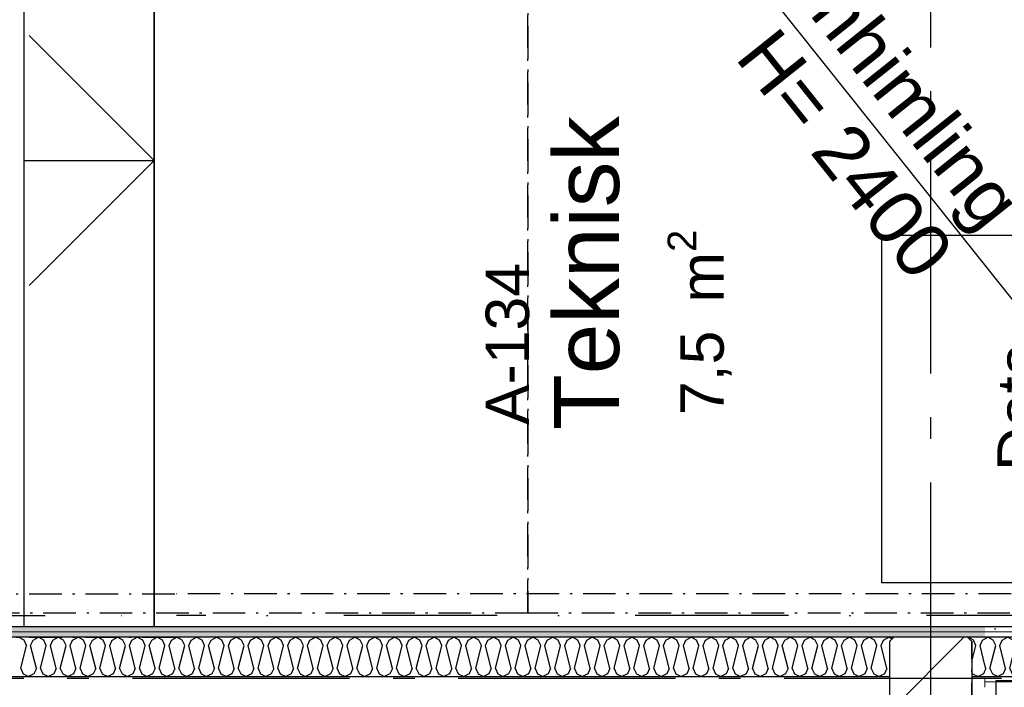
# Model space of a CAD drawing. Header units: millimetres. Extents: x -173281 to 144469, y -85977 to 83288.
# Tile 105 of 256: x -70770 to -68504, y -28237 to -26702. Entities that reach past the tile are written whole.
import ezdxf
from ezdxf.enums import TextEntityAlignment as Align

# ---------------------------------------------------------------- set-up
doc = ezdxf.new("R2010")
doc.units = ezdxf.units.MM
doc.header["$LTSCALE"] = 0.5
doc.header["$MEASUREMENT"] = 0
for name, pattern in [('Akselinje', [1500, 1000, -200, 100, -200]), ('Over snittplan', [260, 150, -50, 10, -50]), ('PLINE', [0]), ('Prikk & stiplet', [1340.555525, 705.555534, -352.777767, 0, -282.222223])]:
    doc.linetypes.add(name, pattern=pattern)
for name, color, linetype in [('222- Søyler', 7, 'Continuous'), ('222- Søyler  (Skravur)', 7, 'Continuous'), ('223- Bjelker', 7, 'Continuous'), ('242- Ikke-bærende innervegger', 7, 'Continuous'), ('242- Ikke-bærende innervegger (Skravur)', 7, 'Continuous'), ('242- Ikke-bærende innervegger(Nye konstruksjoner)', 7, 'Continuous'), ('253- Oppforet gulv_ påstøp(Nye konstruksjoner)', 7, 'Continuous'), ('256- Faste himlinger og overflatebehandling(Nye konstruksjoner)', 7, 'Continuous'), ('257- Systemhimlinger(Nye konstruksjoner)', 7, 'Continuous'), ('281- Innvendige trapper(Nye konstruksjoner)', 7, 'Continuous'), ('51-- Basisinstallasjoner for tele og automatisering(Nye konstruksjoner)', 7, 'Continuous'), ('82-- Modullinjer', 7, 'Continuous'), ('862- M___Nettoareal(Nye konstruksjoner)', 7, 'Continuous'), ('862- M___Nettoareal(Polylinje)(Nye konstruksjoner)', 7, 'Continuous'), ('862- M___Nettoareal(Tekst)(Nye konstruksjoner)', 7, 'Continuous')]:
    doc.layers.add(name, color=color, linetype=linetype)
doc.layers.add('236- Innvendig kledning og overflate', color=7, linetype='Continuous', lineweight=0)
doc.styles.add('GENERATED_STYLE_1', font='arial.ttf')
doc.styles.add('GENERATED_STYLE_2', font='arial.ttf')
pattern_1 = [(180, (0, 0), (0, 86.60254), [0, -50]), (180, (-25, -43.3), (0, 86.60254), [0, -50])]

# ---------------------------------------------------------------- blocks, each defined once
blk = doc.blocks.new('Teknisk_A-134_20', base_point=(-69422.5, -27267.9))
at = {"layer": '862- M___Nettoareal(Polylinje)(Nye konstruksjoner)', "linetype": 'PLINE', "flags": 128}
blk.add_lwpolyline([(-71360.7, -25946.9), (-71360.7, -28096.9), (-68548.2, -28096.9), (-67983.2, -28096.9), (-67885.7, -28096.9), (-67885.7, -25891.9), (-68658.2, -25891.9), (-68658.2, -25946.9)], close=True, dxfattribs=at)
at = {"layer": '862- M___Nettoareal(Tekst)(Nye konstruksjoner)', "insert": (-69278.7, -27610.8), "char_height": 100, "attachment_point": 1, "rotation": 90, "style": 'GENERATED_STYLE_1'}
blk.add_mtext('\\A1;{\\pql;\\pt0,12050;\\fArial|b0|i0|c0|p0;\\W1.000000;7,5\\fArial|b0|i0|c0|p0;\\W1.000000;\\A1{\\H.66x;\\S^  ;}\\fArial|b0|i0|c0|p0;\\W1.000000; m\\fArial|b0|i0|c0|p0;\\W1.000000;\\A1{\\H.66x;\\S2^  ;}}', dxfattribs=at)
at = {"layer": '862- M___Nettoareal(Tekst)(Nye konstruksjoner)', "style": 'GENERATED_STYLE_1'}
for tag, height, p in [('DUMMY_862', 150, (-69540.4, -26924.9)), ('ROOM_NAME', 150, (-69540.4, -27645.1)), ('DUMMY_861', 100, (-69697.5, -27244.9)), ('ROOM_NUMBER', 100, (-69697.5, -27633.7)), ('DUMMY_863', 100, (-69304.7, -27610.8))]:
    blk.add_attdef(tag, text='', height=height, rotation=90, dxfattribs=at).set_placement(p, align=Align.TOP_LEFT)
blk = doc.blocks.new('*X385')
at = {"layer": '242- Ikke-bærende innervegger (Skravur)', "linetype": 'PLINE'}
for p, q in [((-70759.9, -28128.9), (-70772.3, -28121.9)), ((-70739.2, -28128.9), (-70726.8, -28121.9)), ((-70714.4, -28128.9), (-70726.8, -28121.9)), ((-70693.7, -28128.9), (-70681.3, -28121.9)), ((-70668.8, -28128.9), (-70681.3, -28121.9)), ((-70648.2, -28128.9), (-70635.7, -28121.9)), ((-70623.3, -28128.9), (-70635.7, -28121.9)), ((-70602.6, -28128.9), (-70590.2, -28121.9)), ((-70577.8, -28128.9), (-70590.2, -28121.9)), ((-70557.1, -28128.9), (-70544.7, -28121.9)), ((-70532.3, -28128.9), (-70544.7, -28121.9)), ((-70511.6, -28128.9), (-70499.2, -28121.9)), ((-70486.7, -28128.9), (-70499.2, -28121.9)), ((-70466.1, -28128.9), (-70453.6, -28121.9)), ((-70441.2, -28128.9), (-70453.6, -28121.9)), ((-70420.5, -28128.9), (-70408.1, -28121.9)), ((-70395.7, -28128.9), (-70408.1, -28121.9)), ((-70375, -28128.9), (-70362.6, -28121.9)), ((-70350.1, -28128.9), (-70362.6, -28121.9)), ((-70329.5, -28128.9), (-70317, -28121.9)), ((-70304.6, -28128.9), (-70317, -28121.9)), ((-70284, -28128.9), (-70271.5, -28121.9)), ((-70259.1, -28128.9), (-70271.5, -28121.9)), ((-70238.4, -28128.9), (-70226, -28121.9)), ((-70213.6, -28128.9), (-70226, -28121.9)), ((-70192.9, -28128.9), (-70180.5, -28121.9)), ((-70168, -28128.9), (-70180.5, -28121.9)), ((-70147.4, -28128.9), (-70134.9, -28121.9)), ((-70122.5, -28128.9), (-70134.9, -28121.9)), ((-70101.8, -28128.9), (-70089.4, -28121.9)), ((-70077, -28128.9), (-70089.4, -28121.9)), ((-70056.3, -28128.9), (-70043.9, -28121.9)), ((-70031.5, -28128.9), (-70043.9, -28121.9)), ((-70010.8, -28128.9), (-69998.4, -28121.9)), ((-69985.9, -28128.9), (-69998.4, -28121.9)), ((-69965.3, -28128.9), (-69952.8, -28121.9)), ((-69940.4, -28128.9), (-69952.8, -28121.9)), ((-69919.7, -28128.9), (-69907.3, -28121.9)), ((-69894.9, -28128.9), (-69907.3, -28121.9)), ((-69874.2, -28128.9), (-69861.8, -28121.9)), ((-69849.3, -28128.9), (-69861.8, -28121.9)), ((-69828.7, -28128.9), (-69816.2, -28121.9)), ((-69803.8, -28128.9), (-69816.2, -28121.9)), ((-69783.2, -28128.9), (-69770.7, -28121.9)), ((-69758.3, -28128.9), (-69770.7, -28121.9)), ((-69737.6, -28128.9), (-69725.2, -28121.9)), ((-69712.8, -28128.9), (-69725.2, -28121.9)), ((-69692.1, -28128.9), (-69679.7, -28121.9)), ((-69667.2, -28128.9), (-69679.7, -28121.9)), ((-69646.6, -28128.9), (-69634.1, -28121.9)), ((-69621.7, -28128.9), (-69634.1, -28121.9)), ((-69601, -28128.9), (-69588.6, -28121.9)), ((-69576.2, -28128.9), (-69588.6, -28121.9)), ((-69555.5, -28128.9), (-69543.1, -28121.9)), ((-69530.6, -28128.9), (-69543.1, -28121.9)), ((-69510, -28128.9), (-69497.6, -28121.9)), ((-69485.1, -28128.9), (-69497.6, -28121.9)), ((-69464.5, -28128.9), (-69452, -28121.9)), ((-69439.6, -28128.9), (-69452, -28121.9)), ((-69418.9, -28128.9), (-69406.5, -28121.9)), ((-69394.1, -28128.9), (-69406.5, -28121.9)), ((-69373.4, -28128.9), (-69361, -28121.9)), ((-69348.5, -28128.9), (-69361, -28121.9)), ((-69327.9, -28128.9), (-69315.4, -28121.9)), ((-69303, -28128.9), (-69315.4, -28121.9)), ((-69282.4, -28128.9), (-69269.9, -28121.9)), ((-69257.5, -28128.9), (-69269.9, -28121.9)), ((-69236.8, -28128.9), (-69224.4, -28121.9)), ((-69212, -28128.9), (-69224.4, -28121.9)), ((-69191.3, -28128.9), (-69178.9, -28121.9)), ((-69166.4, -28128.9), (-69178.9, -28121.9)), ((-69145.8, -28128.9), (-69133.3, -28121.9)), ((-69120.9, -28128.9), (-69133.3, -28121.9)), ((-69100.2, -28128.9), (-69087.8, -28121.9)), ((-69075.4, -28128.9), (-69087.8, -28121.9)), ((-69054.7, -28128.9), (-69042.3, -28121.9)), ((-69029.8, -28128.9), (-69042.3, -28121.9)), ((-69009.2, -28128.9), (-68996.8, -28121.9)), ((-68984.3, -28128.9), (-68996.8, -28121.9)), ((-68963.7, -28128.9), (-68951.2, -28121.9)), ((-68938.8, -28128.9), (-68951.2, -28121.9)), ((-68918.1, -28128.9), (-68905.7, -28121.9)), ((-68893.3, -28128.9), (-68905.7, -28121.9)), ((-68872.6, -28128.9), (-68860.2, -28121.9)), ((-68847.7, -28128.9), (-68860.2, -28121.9)), ((-68827.1, -28128.9), (-68814.6, -28121.9)), ((-68802.2, -28128.9), (-68814.6, -28121.9)), ((-68781.5, -28128.9), (-68769.1, -28121.9)), ((-68762.1, -28125.9), (-68769.1, -28121.9)), ((-70767.5, -28193.9), (-70754.3, -28141.1)), ((-70754.3, -28141.1), (-70759.9, -28128.9)), ((-70744.8, -28141.1), (-70739.2, -28128.9)), ((-70731.6, -28193.9), (-70744.8, -28141.1)), ((-70722, -28193.9), (-70708.8, -28141.1)), ((-70708.8, -28141.1), (-70714.4, -28128.9)), ((-70699.2, -28141.1), (-70693.7, -28128.9)), ((-70686, -28193.9), (-70699.2, -28141.1)), ((-70676.5, -28193.9), (-70663.3, -28141.1)), ((-70663.3, -28141.1), (-70668.8, -28128.9)), ((-70653.7, -28141.1), (-70648.2, -28128.9)), ((-70640.5, -28193.9), (-70653.7, -28141.1)), ((-70631, -28193.9), (-70617.8, -28141.1)), ((-70617.8, -28141.1), (-70623.3, -28128.9)), ((-70608.2, -28141.1), (-70602.6, -28128.9)), ((-70595, -28193.9), (-70608.2, -28141.1)), ((-70585.4, -28193.9), (-70572.2, -28141.1)), ((-70572.2, -28141.1), (-70577.8, -28128.9)), ((-70562.7, -28141.1), (-70557.1, -28128.9)), ((-70549.5, -28193.9), (-70562.7, -28141.1)), ((-70539.9, -28193.9), (-70526.7, -28141.1)), ((-70526.7, -28141.1), (-70532.3, -28128.9)), ((-70517.1, -28141.1), (-70511.6, -28128.9)), ((-70503.9, -28193.9), (-70517.1, -28141.1)), ((-70494.4, -28193.9), (-70481.2, -28141.1)), ((-70481.2, -28141.1), (-70486.7, -28128.9)), ((-70471.6, -28141.1), (-70466.1, -28128.9)), ((-70458.4, -28193.9), (-70471.6, -28141.1)), ((-70448.8, -28193.9), (-70435.6, -28141.1)), ((-70435.6, -28141.1), (-70441.2, -28128.9)), ((-70426.1, -28141.1), (-70420.5, -28128.9)), ((-70412.9, -28193.9), (-70426.1, -28141.1)), ((-70403.3, -28193.9), (-70390.1, -28141.1)), ((-70390.1, -28141.1), (-70395.7, -28128.9)), ((-70380.6, -28141.1), (-70375, -28128.9)), ((-70367.4, -28193.9), (-70380.6, -28141.1)), ((-70357.8, -28193.9), (-70344.6, -28141.1)), ((-70344.6, -28141.1), (-70350.1, -28128.9)), ((-70335, -28141.1), (-70329.5, -28128.9)), ((-70321.8, -28193.9), (-70335, -28141.1)), ((-70312.3, -28193.9), (-70299.1, -28141.1)), ((-70299.1, -28141.1), (-70304.6, -28128.9)), ((-70289.5, -28141.1), (-70284, -28128.9)), ((-70276.3, -28193.9), (-70289.5, -28141.1)), ((-70266.7, -28193.9), (-70253.5, -28141.1)), ((-70253.5, -28141.1), (-70259.1, -28128.9)), ((-70244, -28141.1), (-70238.4, -28128.9)), ((-70230.8, -28193.9), (-70244, -28141.1)), ((-70221.2, -28193.9), (-70208, -28141.1)), ((-70208, -28141.1), (-70213.6, -28128.9)), ((-70198.4, -28141.1), (-70192.9, -28128.9)), ((-70185.2, -28193.9), (-70198.4, -28141.1)), ((-70175.7, -28193.9), (-70162.5, -28141.1)), ((-70162.5, -28141.1), (-70168, -28128.9)), ((-70152.9, -28141.1), (-70147.4, -28128.9)), ((-70139.7, -28193.9), (-70152.9, -28141.1)), ((-70130.2, -28193.9), (-70117, -28141.1)), ((-70117, -28141.1), (-70122.5, -28128.9)), ((-70107.4, -28141.1), (-70101.8, -28128.9)), ((-70094.2, -28193.9), (-70107.4, -28141.1)), ((-70084.6, -28193.9), (-70071.4, -28141.1)), ((-70071.4, -28141.1), (-70077, -28128.9)), ((-70061.9, -28141.1), (-70056.3, -28128.9)), ((-70048.7, -28193.9), (-70061.9, -28141.1)), ((-70039.1, -28193.9), (-70025.9, -28141.1)), ((-70025.9, -28141.1), (-70031.5, -28128.9)), ((-70016.3, -28141.1), (-70010.8, -28128.9)), ((-70003.1, -28193.9), (-70016.3, -28141.1)), ((-69993.6, -28193.9), (-69980.4, -28141.1)), ((-69980.4, -28141.1), (-69985.9, -28128.9)), ((-69970.8, -28141.1), (-69965.3, -28128.9)), ((-69957.6, -28193.9), (-69970.8, -28141.1)), ((-69948, -28193.9), (-69934.8, -28141.1)), ((-69934.8, -28141.1), (-69940.4, -28128.9)), ((-69925.3, -28141.1), (-69919.7, -28128.9)), ((-69912.1, -28193.9), (-69925.3, -28141.1)), ((-69902.5, -28193.9), (-69889.3, -28141.1)), ((-69889.3, -28141.1), (-69894.9, -28128.9)), ((-69879.8, -28141.1), (-69874.2, -28128.9)), ((-69866.6, -28193.9), (-69879.8, -28141.1)), ((-69857, -28193.9), (-69843.8, -28141.1)), ((-69843.8, -28141.1), (-69849.3, -28128.9)), ((-69834.2, -28141.1), (-69828.7, -28128.9)), ((-69821, -28193.9), (-69834.2, -28141.1)), ((-69811.5, -28193.9), (-69798.3, -28141.1)), ((-69798.3, -28141.1), (-69803.8, -28128.9)), ((-69788.7, -28141.1), (-69783.2, -28128.9)), ((-69775.5, -28193.9), (-69788.7, -28141.1)), ((-69765.9, -28193.9), (-69752.7, -28141.1)), ((-69752.7, -28141.1), (-69758.3, -28128.9)), ((-69743.2, -28141.1), (-69737.6, -28128.9)), ((-69730, -28193.9), (-69743.2, -28141.1)), ((-69720.4, -28193.9), (-69707.2, -28141.1)), ((-69707.2, -28141.1), (-69712.8, -28128.9)), ((-69697.6, -28141.1), (-69692.1, -28128.9)), ((-69684.4, -28193.9), (-69697.6, -28141.1)), ((-69674.9, -28193.9), (-69661.7, -28141.1)), ((-69661.7, -28141.1), (-69667.2, -28128.9)), ((-69652.1, -28141.1), (-69646.6, -28128.9)), ((-69638.9, -28193.9), (-69652.1, -28141.1)), ((-69629.4, -28193.9), (-69616.2, -28141.1)), ((-69616.2, -28141.1), (-69621.7, -28128.9)), ((-69606.6, -28141.1), (-69601, -28128.9)), ((-69593.4, -28193.9), (-69606.6, -28141.1)), ((-69583.8, -28193.9), (-69570.6, -28141.1)), ((-69570.6, -28141.1), (-69576.2, -28128.9)), ((-69561.1, -28141.1), (-69555.5, -28128.9)), ((-69547.9, -28193.9), (-69561.1, -28141.1)), ((-69538.3, -28193.9), (-69525.1, -28141.1)), ((-69525.1, -28141.1), (-69530.6, -28128.9)), ((-69515.5, -28141.1), (-69510, -28128.9)), ((-69502.3, -28193.9), (-69515.5, -28141.1)), ((-69492.8, -28193.9), (-69479.6, -28141.1)), ((-69479.6, -28141.1), (-69485.1, -28128.9)), ((-69470, -28141.1), (-69464.5, -28128.9)), ((-69456.8, -28193.9), (-69470, -28141.1)), ((-69447.2, -28193.9), (-69434, -28141.1)), ((-69434, -28141.1), (-69439.6, -28128.9)), ((-69424.5, -28141.1), (-69418.9, -28128.9)), ((-69411.3, -28193.9), (-69424.5, -28141.1)), ((-69401.7, -28193.9), (-69388.5, -28141.1)), ((-69388.5, -28141.1), (-69394.1, -28128.9)), ((-69379, -28141.1), (-69373.4, -28128.9)), ((-69365.8, -28193.9), (-69379, -28141.1)), ((-69356.2, -28193.9), (-69343, -28141.1)), ((-69343, -28141.1), (-69348.5, -28128.9)), ((-69333.4, -28141.1), (-69327.9, -28128.9)), ((-69320.2, -28193.9), (-69333.4, -28141.1)), ((-69310.7, -28193.9), (-69297.5, -28141.1)), ((-69297.5, -28141.1), (-69303, -28128.9)), ((-69287.9, -28141.1), (-69282.4, -28128.9)), ((-69274.7, -28193.9), (-69287.9, -28141.1)), ((-69265.1, -28193.9), (-69251.9, -28141.1)), ((-69251.9, -28141.1), (-69257.5, -28128.9)), ((-69242.4, -28141.1), (-69236.8, -28128.9)), ((-69229.2, -28193.9), (-69242.4, -28141.1)), ((-69219.6, -28193.9), (-69206.4, -28141.1)), ((-69206.4, -28141.1), (-69212, -28128.9)), ((-69196.8, -28141.1), (-69191.3, -28128.9)), ((-69183.6, -28193.9), (-69196.8, -28141.1)), ((-69174.1, -28193.9), (-69160.9, -28141.1)), ((-69160.9, -28141.1), (-69166.4, -28128.9)), ((-69151.3, -28141.1), (-69145.8, -28128.9)), ((-69138.1, -28193.9), (-69151.3, -28141.1)), ((-69128.6, -28193.9), (-69115.4, -28141.1)), ((-69115.4, -28141.1), (-69120.9, -28128.9)), ((-69105.8, -28141.1), (-69100.2, -28128.9)), ((-69092.6, -28193.9), (-69105.8, -28141.1)), ((-69083, -28193.9), (-69069.8, -28141.1)), ((-69069.8, -28141.1), (-69075.4, -28128.9)), ((-69060.3, -28141.1), (-69054.7, -28128.9)), ((-69047.1, -28193.9), (-69060.3, -28141.1)), ((-69037.5, -28193.9), (-69024.3, -28141.1)), ((-69024.3, -28141.1), (-69029.8, -28128.9)), ((-69014.7, -28141.1), (-69009.2, -28128.9)), ((-69001.5, -28193.9), (-69014.7, -28141.1)), ((-68992, -28193.9), (-68978.8, -28141.1)), ((-68978.8, -28141.1), (-68984.3, -28128.9)), ((-68969.2, -28141.1), (-68963.7, -28128.9)), ((-68956, -28193.9), (-68969.2, -28141.1)), ((-68946.4, -28193.9), (-68933.2, -28141.1)), ((-68933.2, -28141.1), (-68938.8, -28128.9)), ((-68923.7, -28141.1), (-68918.1, -28128.9)), ((-68910.5, -28193.9), (-68923.7, -28141.1)), ((-68900.9, -28193.9), (-68887.7, -28141.1)), ((-68887.7, -28141.1), (-68893.3, -28128.9)), ((-68878.2, -28141.1), (-68872.6, -28128.9)), ((-68865, -28193.9), (-68878.2, -28141.1)), ((-68855.4, -28193.9), (-68842.2, -28141.1)), ((-68842.2, -28141.1), (-68847.7, -28128.9)), ((-68832.6, -28141.1), (-68827.1, -28128.9)), ((-68819.4, -28193.9), (-68832.6, -28141.1)), ((-68809.9, -28193.9), (-68796.7, -28141.1)), ((-68796.7, -28141.1), (-68802.2, -28128.9)), ((-68787.1, -28141.1), (-68781.5, -28128.9)), ((-68773.9, -28193.9), (-68787.1, -28141.1)), ((-70767.5, -28193.9), (-70762, -28206)), ((-70762, -28206), (-70749.6, -28211.9)), ((-70737.1, -28206), (-70749.6, -28211.9)), ((-70731.6, -28193.9), (-70737.1, -28206)), ((-70722, -28193.9), (-70716.5, -28206)), ((-70716.5, -28206), (-70704, -28211.9)), ((-70691.6, -28206), (-70704, -28211.9)), ((-70686, -28193.9), (-70691.6, -28206)), ((-70676.5, -28193.9), (-70670.9, -28206)), ((-70670.9, -28206), (-70658.5, -28211.9)), ((-70646.1, -28206), (-70658.5, -28211.9)), ((-70640.5, -28193.9), (-70646.1, -28206)), ((-70631, -28193.9), (-70625.4, -28206)), ((-70625.4, -28206), (-70613, -28211.9)), ((-70600.5, -28206), (-70613, -28211.9)), ((-70595, -28193.9), (-70600.5, -28206)), ((-70585.4, -28193.9), (-70579.9, -28206)), ((-70579.9, -28206), (-70567.4, -28211.9)), ((-70555, -28206), (-70567.4, -28211.9)), ((-70549.5, -28193.9), (-70555, -28206)), ((-70539.9, -28193.9), (-70534.4, -28206)), ((-70534.4, -28206), (-70521.9, -28211.9)), ((-70509.5, -28206), (-70521.9, -28211.9)), ((-70503.9, -28193.9), (-70509.5, -28206)), ((-70494.4, -28193.9), (-70488.8, -28206)), ((-70488.8, -28206), (-70476.4, -28211.9)), ((-70464, -28206), (-70476.4, -28211.9)), ((-70458.4, -28193.9), (-70464, -28206)), ((-70448.8, -28193.9), (-70443.3, -28206)), ((-70443.3, -28206), (-70430.9, -28211.9)), ((-70418.4, -28206), (-70430.9, -28211.9)), ((-70412.9, -28193.9), (-70418.4, -28206)), ((-70403.3, -28193.9), (-70397.8, -28206)), ((-70397.8, -28206), (-70385.3, -28211.9)), ((-70372.9, -28206), (-70385.3, -28211.9)), ((-70367.4, -28193.9), (-70372.9, -28206)), ((-70357.8, -28193.9), (-70352.2, -28206)), ((-70352.2, -28206), (-70339.8, -28211.9)), ((-70327.4, -28206), (-70339.8, -28211.9)), ((-70321.8, -28193.9), (-70327.4, -28206)), ((-70312.3, -28193.9), (-70306.7, -28206)), ((-70306.7, -28206), (-70294.3, -28211.9)), ((-70281.9, -28206), (-70294.3, -28211.9)), ((-70276.3, -28193.9), (-70281.9, -28206)), ((-70266.7, -28193.9), (-70261.2, -28206)), ((-70261.2, -28206), (-70248.8, -28211.9)), ((-70236.3, -28206), (-70248.8, -28211.9)), ((-70230.8, -28193.9), (-70236.3, -28206)), ((-70221.2, -28193.9), (-70215.7, -28206)), ((-70215.7, -28206), (-70203.2, -28211.9)), ((-70190.8, -28206), (-70203.2, -28211.9)), ((-70185.2, -28193.9), (-70190.8, -28206)), ((-70175.7, -28193.9), (-70170.1, -28206)), ((-70170.1, -28206), (-70157.7, -28211.9)), ((-70145.3, -28206), (-70157.7, -28211.9)), ((-70139.7, -28193.9), (-70145.3, -28206)), ((-70130.2, -28193.9), (-70124.6, -28206)), ((-70124.6, -28206), (-70112.2, -28211.9)), ((-70099.7, -28206), (-70112.2, -28211.9)), ((-70094.2, -28193.9), (-70099.7, -28206)), ((-70084.6, -28193.9), (-70079.1, -28206)), ((-70079.1, -28206), (-70066.6, -28211.9)), ((-70054.2, -28206), (-70066.6, -28211.9)), ((-70048.7, -28193.9), (-70054.2, -28206)), ((-70039.1, -28193.9), (-70033.6, -28206)), ((-70033.6, -28206), (-70021.1, -28211.9)), ((-70008.7, -28206), (-70021.1, -28211.9)), ((-70003.1, -28193.9), (-70008.7, -28206)), ((-69993.6, -28193.9), (-69988, -28206)), ((-69988, -28206), (-69975.6, -28211.9)), ((-69963.2, -28206), (-69975.6, -28211.9)), ((-69957.6, -28193.9), (-69963.2, -28206)), ((-69948, -28193.9), (-69942.5, -28206)), ((-69942.5, -28206), (-69930.1, -28211.9)), ((-69917.6, -28206), (-69930.1, -28211.9)), ((-69912.1, -28193.9), (-69917.6, -28206)), ((-69902.5, -28193.9), (-69897, -28206)), ((-69897, -28206), (-69884.5, -28211.9)), ((-69872.1, -28206), (-69884.5, -28211.9)), ((-69866.6, -28193.9), (-69872.1, -28206)), ((-69857, -28193.9), (-69851.4, -28206)), ((-69851.4, -28206), (-69839, -28211.9)), ((-69826.6, -28206), (-69839, -28211.9)), ((-69821, -28193.9), (-69826.6, -28206)), ((-69811.5, -28193.9), (-69805.9, -28206)), ((-69805.9, -28206), (-69793.5, -28211.9)), ((-69781, -28206), (-69793.5, -28211.9)), ((-69775.5, -28193.9), (-69781, -28206)), ((-69765.9, -28193.9), (-69760.4, -28206)), ((-69760.4, -28206), (-69748, -28211.9)), ((-69735.5, -28206), (-69748, -28211.9)), ((-69730, -28193.9), (-69735.5, -28206)), ((-69720.4, -28193.9), (-69714.9, -28206)), ((-69714.9, -28206), (-69702.4, -28211.9)), ((-69690, -28206), (-69702.4, -28211.9)), ((-69684.4, -28193.9), (-69690, -28206)), ((-69674.9, -28193.9), (-69669.3, -28206)), ((-69669.3, -28206), (-69656.9, -28211.9)), ((-69644.5, -28206), (-69656.9, -28211.9)), ((-69638.9, -28193.9), (-69644.5, -28206)), ((-69629.4, -28193.9), (-69623.8, -28206)), ((-69623.8, -28206), (-69611.4, -28211.9)), ((-69598.9, -28206), (-69611.4, -28211.9)), ((-69593.4, -28193.9), (-69598.9, -28206)), ((-69583.8, -28193.9), (-69578.3, -28206)), ((-69578.3, -28206), (-69565.8, -28211.9)), ((-69553.4, -28206), (-69565.8, -28211.9)), ((-69547.9, -28193.9), (-69553.4, -28206)), ((-69538.3, -28193.9), (-69532.8, -28206)), ((-69532.8, -28206), (-69520.3, -28211.9)), ((-69507.9, -28206), (-69520.3, -28211.9)), ((-69502.3, -28193.9), (-69507.9, -28206)), ((-69492.8, -28193.9), (-69487.2, -28206)), ((-69487.2, -28206), (-69474.8, -28211.9)), ((-69462.4, -28206), (-69474.8, -28211.9)), ((-69456.8, -28193.9), (-69462.4, -28206)), ((-69447.2, -28193.9), (-69441.7, -28206)), ((-69441.7, -28206), (-69429.3, -28211.9)), ((-69416.8, -28206), (-69429.3, -28211.9)), ((-69411.3, -28193.9), (-69416.8, -28206)), ((-69401.7, -28193.9), (-69396.2, -28206)), ((-69396.2, -28206), (-69383.7, -28211.9)), ((-69371.3, -28206), (-69383.7, -28211.9)), ((-69365.8, -28193.9), (-69371.3, -28206)), ((-69356.2, -28193.9), (-69350.6, -28206)), ((-69350.6, -28206), (-69338.2, -28211.9)), ((-69325.8, -28206), (-69338.2, -28211.9)), ((-69320.2, -28193.9), (-69325.8, -28206)), ((-69310.7, -28193.9), (-69305.1, -28206)), ((-69305.1, -28206), (-69292.7, -28211.9)), ((-69280.2, -28206), (-69292.7, -28211.9)), ((-69274.7, -28193.9), (-69280.2, -28206)), ((-69265.1, -28193.9), (-69259.6, -28206)), ((-69259.6, -28206), (-69247.2, -28211.9)), ((-69234.7, -28206), (-69247.2, -28211.9)), ((-69229.2, -28193.9), (-69234.7, -28206)), ((-69219.6, -28193.9), (-69214.1, -28206)), ((-69214.1, -28206), (-69201.6, -28211.9)), ((-69189.2, -28206), (-69201.6, -28211.9)), ((-69183.6, -28193.9), (-69189.2, -28206)), ((-69174.1, -28193.9), (-69168.5, -28206)), ((-69168.5, -28206), (-69156.1, -28211.9)), ((-69143.7, -28206), (-69156.1, -28211.9)), ((-69138.1, -28193.9), (-69143.7, -28206)), ((-69128.6, -28193.9), (-69123, -28206)), ((-69123, -28206), (-69110.6, -28211.9)), ((-69098.1, -28206), (-69110.6, -28211.9)), ((-69092.6, -28193.9), (-69098.1, -28206)), ((-69083, -28193.9), (-69077.5, -28206)), ((-69077.5, -28206), (-69065, -28211.9)), ((-69052.6, -28206), (-69065, -28211.9)), ((-69047.1, -28193.9), (-69052.6, -28206)), ((-69037.5, -28193.9), (-69031.9, -28206)), ((-69031.9, -28206), (-69019.5, -28211.9)), ((-69007.1, -28206), (-69019.5, -28211.9)), ((-69001.5, -28193.9), (-69007.1, -28206)), ((-68992, -28193.9), (-68986.4, -28206)), ((-68986.4, -28206), (-68974, -28211.9)), ((-68961.6, -28206), (-68974, -28211.9)), ((-68956, -28193.9), (-68961.6, -28206)), ((-68946.4, -28193.9), (-68940.9, -28206)), ((-68940.9, -28206), (-68928.5, -28211.9)), ((-68916, -28206), (-68928.5, -28211.9)), ((-68910.5, -28193.9), (-68916, -28206)), ((-68900.9, -28193.9), (-68895.4, -28206)), ((-68895.4, -28206), (-68882.9, -28211.9)), ((-68870.5, -28206), (-68882.9, -28211.9)), ((-68865, -28193.9), (-68870.5, -28206)), ((-68855.4, -28193.9), (-68849.8, -28206)), ((-68849.8, -28206), (-68837.4, -28211.9)), ((-68825, -28206), (-68837.4, -28211.9)), ((-68819.4, -28193.9), (-68825, -28206)), ((-68809.9, -28193.9), (-68804.3, -28206)), ((-68804.3, -28206), (-68791.9, -28211.9)), ((-68779.4, -28206), (-68791.9, -28211.9)), ((-68773.9, -28193.9), (-68779.4, -28206))]:
    blk.add_line(p, q, dxfattribs=at)
blk = doc.blocks.new('*X386')
at = {"layer": '242- Ikke-bærende innervegger (Skravur)', "linetype": 'PLINE'}
for p, q in [((-68587.7, -28122.3), (-68587, -28121.9)), ((-68574.6, -28128.9), (-68587, -28121.9)), ((-68578.2, -28177.6), (-68569, -28141.1)), ((-68569, -28141.1), (-68574.6, -28128.9)), ((-68559.5, -28141.1), (-68553.9, -28128.9)), ((-68548.2, -28186.3), (-68559.5, -28141.1)), ((-68553.9, -28128.9), (-68548.2, -28125.7)), ((-68578.2, -28202.8), (-68576.7, -28206)), ((-68576.7, -28206), (-68564.2, -28211.9)), ((-68551.8, -28206), (-68564.2, -28211.9)), ((-68548.2, -28198), (-68551.8, -28206))]:
    blk.add_line(p, q, dxfattribs=at)
blk = doc.blocks.new('*X941')
at = {"layer": '242- Ikke-bærende innervegger (Skravur)', "linetype": 'PLINE'}
for p, q in [((-68548.2, -28125.7), (-68541.5, -28121.9)), ((-68529, -28128.9), (-68541.5, -28121.9)), ((-68508.4, -28128.9), (-68496, -28121.9)), ((-68483.5, -28128.9), (-68496, -28121.9)), ((-68462.9, -28128.9), (-68450.4, -28121.9)), ((-68438, -28128.9), (-68450.4, -28121.9)), ((-68417.3, -28128.9), (-68404.9, -28121.9)), ((-68392.5, -28128.9), (-68404.9, -28121.9)), ((-68371.8, -28128.9), (-68359.4, -28121.9)), ((-68346.9, -28128.9), (-68359.4, -28121.9)), ((-68326.3, -28128.9), (-68313.8, -28121.9)), ((-68301.4, -28128.9), (-68313.8, -28121.9)), ((-68280.7, -28128.9), (-68268.3, -28121.9)), ((-68255.9, -28128.9), (-68268.3, -28121.9)), ((-68235.2, -28128.9), (-68222.8, -28121.9)), ((-68210.4, -28128.9), (-68222.8, -28121.9)), ((-68189.7, -28128.9), (-68177.3, -28121.9)), ((-68164.8, -28128.9), (-68177.3, -28121.9)), ((-68144.2, -28128.9), (-68131.7, -28121.9)), ((-68119.3, -28128.9), (-68131.7, -28121.9)), ((-68098.6, -28128.9), (-68086.2, -28121.9)), ((-68073.8, -28128.9), (-68086.2, -28121.9)), ((-68053.1, -28128.9), (-68040.7, -28121.9)), ((-68028.2, -28128.9), (-68040.7, -28121.9)), ((-68007.6, -28128.9), (-67995.2, -28121.9)), ((-67983.2, -28128.6), (-67995.2, -28121.9)), ((-68536.7, -28193.9), (-68523.5, -28141.1)), ((-68523.5, -28141.1), (-68529, -28128.9)), ((-68513.9, -28141.1), (-68508.4, -28128.9)), ((-68500.7, -28193.9), (-68513.9, -28141.1)), ((-68491.2, -28193.9), (-68478, -28141.1)), ((-68478, -28141.1), (-68483.5, -28128.9)), ((-68468.4, -28141.1), (-68462.9, -28128.9)), ((-68455.2, -28193.9), (-68468.4, -28141.1)), ((-68445.6, -28193.9), (-68432.4, -28141.1)), ((-68432.4, -28141.1), (-68438, -28128.9)), ((-68422.9, -28141.1), (-68417.3, -28128.9)), ((-68409.7, -28193.9), (-68422.9, -28141.1)), ((-68400.1, -28193.9), (-68386.9, -28141.1)), ((-68386.9, -28141.1), (-68392.5, -28128.9)), ((-68377.4, -28141.1), (-68371.8, -28128.9)), ((-68364.2, -28193.9), (-68377.4, -28141.1)), ((-68354.6, -28193.9), (-68341.4, -28141.1)), ((-68341.4, -28141.1), (-68346.9, -28128.9)), ((-68331.8, -28141.1), (-68326.3, -28128.9)), ((-68318.6, -28193.9), (-68331.8, -28141.1)), ((-68309.1, -28193.9), (-68295.9, -28141.1)), ((-68295.9, -28141.1), (-68301.4, -28128.9)), ((-68286.3, -28141.1), (-68280.7, -28128.9)), ((-68273.1, -28193.9), (-68286.3, -28141.1)), ((-68263.5, -28193.9), (-68250.3, -28141.1)), ((-68250.3, -28141.1), (-68255.9, -28128.9)), ((-68240.8, -28141.1), (-68235.2, -28128.9)), ((-68227.6, -28193.9), (-68240.8, -28141.1)), ((-68218, -28193.9), (-68204.8, -28141.1)), ((-68204.8, -28141.1), (-68210.4, -28128.9)), ((-68195.2, -28141.1), (-68189.7, -28128.9)), ((-68182, -28193.9), (-68195.2, -28141.1)), ((-68172.5, -28193.9), (-68159.3, -28141.1)), ((-68159.3, -28141.1), (-68164.8, -28128.9)), ((-68149.7, -28141.1), (-68144.2, -28128.9)), ((-68136.5, -28193.9), (-68149.7, -28141.1)), ((-68127, -28193.9), (-68113.8, -28141.1)), ((-68113.8, -28141.1), (-68119.3, -28128.9)), ((-68104.2, -28141.1), (-68098.6, -28128.9)), ((-68091, -28193.9), (-68104.2, -28141.1)), ((-68081.4, -28193.9), (-68068.2, -28141.1)), ((-68068.2, -28141.1), (-68073.8, -28128.9)), ((-68058.7, -28141.1), (-68053.1, -28128.9)), ((-68045.5, -28193.9), (-68058.7, -28141.1)), ((-68035.9, -28193.9), (-68022.7, -28141.1)), ((-68022.7, -28141.1), (-68028.2, -28128.9)), ((-68013.1, -28141.1), (-68007.6, -28128.9)), ((-67999.9, -28193.9), (-68013.1, -28141.1)), ((-67990.4, -28193.9), (-67983.2, -28165)), ((-68546.3, -28193.9), (-68548.2, -28186.3)), ((-68546.3, -28193.9), (-68548.2, -28198)), ((-68536.7, -28193.9), (-68531.1, -28206)), ((-68531.1, -28206), (-68518.7, -28211.9)), ((-68506.3, -28206), (-68518.7, -28211.9)), ((-68500.7, -28193.9), (-68506.3, -28206)), ((-68491.2, -28193.9), (-68485.6, -28206)), ((-68485.6, -28206), (-68473.2, -28211.9)), ((-68460.8, -28206), (-68473.2, -28211.9)), ((-68455.2, -28193.9), (-68460.8, -28206)), ((-68445.6, -28193.9), (-68440.1, -28206)), ((-68440.1, -28206), (-68427.7, -28211.9)), ((-68415.2, -28206), (-68427.7, -28211.9)), ((-68409.7, -28193.9), (-68415.2, -28206)), ((-68400.1, -28193.9), (-68394.6, -28206)), ((-68394.6, -28206), (-68382.1, -28211.9)), ((-68369.7, -28206), (-68382.1, -28211.9)), ((-68364.2, -28193.9), (-68369.7, -28206)), ((-68354.6, -28193.9), (-68349, -28206)), ((-68349, -28206), (-68336.6, -28211.9)), ((-68324.2, -28206), (-68336.6, -28211.9)), ((-68318.6, -28193.9), (-68324.2, -28206)), ((-68309.1, -28193.9), (-68303.5, -28206)), ((-68303.5, -28206), (-68291.1, -28211.9)), ((-68278.6, -28206), (-68291.1, -28211.9)), ((-68273.1, -28193.9), (-68278.6, -28206)), ((-68263.5, -28193.9), (-68258, -28206)), ((-68258, -28206), (-68245.6, -28211.9)), ((-68233.1, -28206), (-68245.6, -28211.9)), ((-68227.6, -28193.9), (-68233.1, -28206)), ((-68218, -28193.9), (-68212.5, -28206)), ((-68212.5, -28206), (-68200, -28211.9)), ((-68187.6, -28206), (-68200, -28211.9)), ((-68182, -28193.9), (-68187.6, -28206)), ((-68172.5, -28193.9), (-68166.9, -28206)), ((-68166.9, -28206), (-68154.5, -28211.9)), ((-68142.1, -28206), (-68154.5, -28211.9)), ((-68136.5, -28193.9), (-68142.1, -28206)), ((-68127, -28193.9), (-68121.4, -28206)), ((-68121.4, -28206), (-68109, -28211.9)), ((-68096.5, -28206), (-68109, -28211.9)), ((-68091, -28193.9), (-68096.5, -28206)), ((-68081.4, -28193.9), (-68075.9, -28206)), ((-68075.9, -28206), (-68063.4, -28211.9)), ((-68051, -28206), (-68063.4, -28211.9)), ((-68045.5, -28193.9), (-68051, -28206)), ((-68035.9, -28193.9), (-68030.3, -28206)), ((-68030.3, -28206), (-68017.9, -28211.9)), ((-68005.5, -28206), (-68017.9, -28211.9)), ((-67999.9, -28193.9), (-68005.5, -28206)), ((-67990.4, -28193.9), (-67984.8, -28206)), ((-67984.8, -28206), (-67983.2, -28206.8))]:
    blk.add_line(p, q, dxfattribs=at)
blk = doc.blocks.new('Standard grid marker[259]', base_point=(20939.5, -28216.9))
at = {"layer": '82-- Modullinjer', "linetype": 'Akselinje'}
blk.add_line((20739.5, -28216.9), (-81321.3, -28216.9), dxfattribs=at)
at = {"layer": '82-- Modullinjer', "style": 'GENERATED_STYLE_2'}
for tag, p in [('AC_MarkerText_1_1', (-81898.8, -28256.9)), ('AC_MarkerText_1_0', (21062, -28256.9))]:
    blk.add_attdef(tag, text='', height=175, rotation=90, dxfattribs=at).set_placement(p, align=Align.TOP_CENTER)
blk = doc.blocks.new('Standard grid marker[267]', base_point=(-68673.2, 26434.4))
at = {"layer": '82-- Modullinjer', "linetype": 'Akselinje'}
blk.add_line((-68673.2, 26234.4), (-68673.2, -50374.4), dxfattribs=at)
at = {"layer": '82-- Modullinjer', "style": 'GENERATED_STYLE_2'}
for tag, p in [('AC_MarkerText_1_0', (-68800.7, 26644.4)), ('AC_MarkerText_1_1', (-68800.7, -50864.4))]:
    blk.add_attdef(tag, text='', height=175, rotation=90, dxfattribs=at).set_placement(p, align=Align.TOP_CENTER)

msp = doc.modelspace()

# ---------------------------------------------------------------- hatches: boundary and pattern name
at = {"layer": '222- Søyler  (Skravur)', "linetype": 'Continuous'}
h = msp.add_hatch(dxfattribs=at)
h.set_pattern_fill('Skrålinjer_3', color=256, style=0, pattern_type=2)
h.set_pattern_definition([(45, (0, 0), (-127.2792, 127.2792), [])])
h.paths.add_polyline_path([(-68578.2, -28301.9), (-68578.2, -28131.9), (-68588.2, -28121.9), (-68758.2, -28121.9), (-68768.2, -28131.9), (-68768.2, -28301.9), (-68758.2, -28311.9), (-68588.2, -28311.9)])
at = {"layer": '242- Ikke-bærende innervegger (Skravur)', "linetype": 'Continuous'}
h = msp.add_hatch(dxfattribs=at)
h.set_pattern_fill('Gips', color=256, style=0, pattern_type=2)
h.set_pattern_definition(pattern_1)
h.paths.add_polyline_path([(-75210.7, -28096.9), (-75210.7, -28109.4), (-68548.2, -28109.4), (-68548.2, -28096.9)])
h = msp.add_hatch(dxfattribs=at)
h.set_pattern_fill('Gips', color=256, style=0, pattern_type=2)
h.set_pattern_definition(pattern_1)
h.paths.add_polyline_path([(-68548.2, -28109.4), (-67983.2, -28109.4), (-67983.2, -28096.9), (-68548.2, -28096.9)])
h = msp.add_hatch(dxfattribs=at)
h.set_pattern_fill('Gips', color=256, style=0, pattern_type=2)
h.set_pattern_definition(pattern_1)
h.paths.add_polyline_path([(-75210.7, -28121.9), (-68548.2, -28121.9), (-68548.2, -28109.4), (-75210.7, -28109.4)])
h = msp.add_hatch(dxfattribs=at)
h.set_pattern_fill('Gips', color=256, style=0, pattern_type=2)
h.set_pattern_definition(pattern_1)
h.paths.add_polyline_path([(-68548.2, -28121.9), (-67983.2, -28121.9), (-67983.2, -28109.4), (-68548.2, -28109.4)])
h = msp.add_hatch(dxfattribs=at)
h.set_pattern_fill('Gips', color=256, style=0, pattern_type=2)
h.set_pattern_definition(pattern_1)
h.paths.add_polyline_path([(-67983.2, -28211.9), (-68548.2, -28211.9), (-68548.2, -28224.4), (-67983.2, -28224.4)])
h = msp.add_hatch(dxfattribs=at)
h.set_pattern_fill('Gips', color=256, style=0, pattern_type=2)
h.set_pattern_definition(pattern_1)
h.paths.add_polyline_path([(-67983.2, -28224.4), (-68548.2, -28224.4), (-68548.2, -28236.9), (-67983.2, -28236.9)])

# ---------------------------------------------------------------- linework, layer by layer
at = {"layer": '222- Søyler', "linetype": 'PLINE'}
for p, q in [((-68758.2, -28121.9), (-68768.2, -28131.9)), ((-68588.2, -28121.9), (-68758.2, -28121.9)), ((-68588.2, -28121.9), (-68578.2, -28131.9)), ((-68768.2, -28131.9), (-68768.2, -28301.9)), ((-68578.2, -28131.9), (-68578.2, -28301.9))]:
    msp.add_line(p, q, dxfattribs=at)
at = {"layer": '222- Søyler', "linetype": 'Over snittplan', "flags": 128}
for points in [[(-68758.2, -28121.9), (-68768.2, -28131.9)], [(-68588.2, -28121.9), (-68758.2, -28121.9)], [(-68578.2, -28131.9), (-68588.2, -28121.9)], [(-68768.2, -28131.9), (-68768.2, -28301.9)], [(-68578.2, -28301.9), (-68578.2, -28131.9)]]:
    msp.add_lwpolyline(points, dxfattribs=at)
at = {"layer": '223- Bjelker', "linetype": 'Over snittplan'}
for p, q in [((-77768.2, -28021.9), (-70408.7, -28021.9)), ((-64978.2, -28021.9), (-70408.7, -28021.9)), ((-77768.2, -28121.9), (-70408.7, -28121.9)), ((-64978.2, -28121.9), (-70408.7, -28121.9))]:
    msp.add_line(p, q, dxfattribs=at)
at = {"layer": '223- Bjelker', "linetype": 'Prikk & stiplet'}
for p in [(-77768.2, -28071.9), (-64978.2, -28071.9)]:
    msp.add_line(p, (-70408.7, -28071.9), dxfattribs=at)
at = {"layer": '236- Innvendig kledning og overflate', "linetype": 'PLINE'}
for p, q in [((-68548.2, -28109.4), (-75210.7, -28109.4)), ((-67983.2, -28109.4), (-68548.2, -28109.4)), ((-68548.2, -28224.4), (-67983.2, -28224.4))]:
    msp.add_line(p, q, dxfattribs=at)
at = {"layer": '236- Innvendig kledning og overflate', "linetype": 'PLINE', "flags": 128}
for points in [[(-68548.2, -28096.9), (-75210.7, -28096.9)], [(-67983.2, -28096.9), (-68548.2, -28096.9)], [(-68548.2, -28211.9), (-68548.2, -28224.4)], [(-68548.2, -28224.4), (-68548.2, -28236.9)]]:
    msp.add_lwpolyline(points, dxfattribs=at)
at = {"layer": '242- Ikke-bærende innervegger', "linetype": 'PLINE'}
for p, q in [((-68758.2, -28121.9), (-75210.7, -28121.9)), ((-68548.2, -28121.9), (-68588.2, -28121.9)), ((-67983.2, -28121.9), (-68548.2, -28121.9)), ((-68548.2, -28211.9), (-67983.2, -28211.9))]:
    msp.add_line(p, q, dxfattribs=at)
at = {"layer": '242- Ikke-bærende innervegger', "linetype": 'PLINE', "flags": 128}
for points in [[(-75210.7, -28211.9), (-68768.2, -28211.9)], [(-68578.2, -28211.9), (-68548.2, -28211.9)]]:
    msp.add_lwpolyline(points, dxfattribs=at)
at = {"layer": '242- Ikke-bærende innervegger(Nye konstruksjoner)', "linetype": 'PLINE', "flags": 128}
for points in [[(-68523.2, -28221.9), (-68523.2, -28321.9)], [(-67873.2, -28221.9), (-68523.2, -28221.9)]]:
    msp.add_lwpolyline(points, dxfattribs=at)
at = {"layer": '253- Oppforet gulv_ påstøp(Nye konstruksjoner)', "linetype": 'PLINE', "flags": 128}
msp.add_lwpolyline([(-70460.7, -28096.9), (-67885.7, -28096.9), (-67885.7, -25946.9), (-70460.7, -25946.9)], close=True, dxfattribs=at)
at = {"layer": '256- Faste himlinger og overflatebehandling(Nye konstruksjoner)', "linetype": 'Over snittplan', "flags": 128}
for points in [[(-69600.7, -25936.2), (-69600.7, -28066.2)], [(-69600.7, -28066.2), (-69600.7, -25936.2)], [(-69600.7, -28066.2), (-77218.2, -28066.2)], [(-65110.7, -28066.2), (-69600.7, -28066.2)]]:
    msp.add_lwpolyline(points, dxfattribs=at)
at = {"layer": '257- Systemhimlinger(Nye konstruksjoner)', "linetype": 'PLINE'}
msp.add_line((-67885.7, -28096.9), (-69600.7, -25946.9), dxfattribs=at)
at = {"layer": '281- Innvendige trapper(Nye konstruksjoner)', "linetype": 'PLINE'}
for p, q in [((-70460.7, -27025.7), (-70748.2, -26738.2)), ((-70760.7, -27025.7), (-70460.7, -27025.7)), ((-70460.7, -27025.7), (-70748.2, -27313.2))]:
    msp.add_line(p, q, dxfattribs=at)
at = {"layer": '281- Innvendige trapper(Nye konstruksjoner)', "linetype": 'PLINE', "flags": 128}
msp.add_lwpolyline([(-70460.7, -28096.9), (-70460.7, -25946.9), (-70760.7, -25946.9), (-70760.7, -28096.9)], close=True, dxfattribs=at)
at = {"layer": '51-- Basisinstallasjoner for tele og automatisering(Nye konstruksjoner)', "linetype": 'PLINE', "flags": 128}
msp.add_lwpolyline([(-68785.7, -27996.9), (-68785.7, -27196.9), (-67985.7, -27196.9), (-67985.7, -27996.9)], close=True, dxfattribs=at)

# ---------------------------------------------------------------- block references
at = {"layer": '242- Ikke-bærende innervegger'}
for name in ['*X385', '*X386', '*X941']:
    msp.add_blockref(name, (0, 0), dxfattribs=at)
at = {"layer": '82-- Modullinjer', "linetype": 'PLINE'}
for name, p in [('Standard grid marker[267]', (-68673.2, 26434.4)), ('Standard grid marker[259]', (20939.5, -28216.9))]:
    msp.add_blockref(name, p, dxfattribs=at)
at = {"layer": '862- M___Nettoareal(Nye konstruksjoner)', "linetype": 'Continuous'}
ref = msp.add_blockref('Teknisk_A-134_20', (-69422.5, -27267.9), dxfattribs=at)
ref.add_attrib('ROOM_NAME', 'Teknisk', dxfattribs={"layer": '862- M___Nettoareal(Tekst)(Nye konstruksjoner)', "color": 7, "height": 150, "rotation": 90, "style": 'GENERATED_STYLE_1'}).set_placement((-69540.4, -27645.1), align=Align.TOP_LEFT)
ref.add_attrib('ROOM_NUMBER', 'A-134', dxfattribs={"layer": '862- M___Nettoareal(Tekst)(Nye konstruksjoner)', "color": 7, "height": 100, "rotation": 90, "style": 'GENERATED_STYLE_1'}).set_placement((-69697.5, -27633.7), align=Align.TOP_LEFT)

# ---------------------------------------------------------------- texts
at = {"layer": '257- Systemhimlinger(Nye konstruksjoner)', "linetype": 'Continuous', "char_height": 125, "rotation": 308.5785, "style": 'GENERATED_STYLE_1'}
for s, insert, attachment_point in [('\\A1;{\\pql;\\fArial|b0|i0|c0|p0;\\W1.000000;Systemhimling}', (-69162.2, -26227.5), 1), ('\\A1;{\\pql;\\fArial|b0|i0|c0|p0;\\W1.000000;H= 2\\fArial|b0|i0|c0|p0;\\W1.000000;40\\fArial|b0|i0|c0|p0;\\W1.000000;0}', (-69127.2, -26790.2), 7)]:
    msp.add_mtext(s, dxfattribs=dict(at, insert=insert, attachment_point=attachment_point))
at = {"layer": '51-- Basisinstallasjoner for tele og automatisering(Nye konstruksjoner)', "linetype": 'Continuous', "insert": (-68390.5, -27591.6), "char_height": 100, "attachment_point": 5, "rotation": 90, "line_spacing_factor": 0.940454, "style": 'GENERATED_STYLE_1'}
msp.add_mtext('\\A1;{\\pqc;\\fArial|b0|i0|c0|p0;\\W1.000000;Data\\P\\pqc;\\fArial|b0|i0|c0|p0;\\W1.000000;800x800}', dxfattribs=at)

doc.saveas('drawing.dxf')
